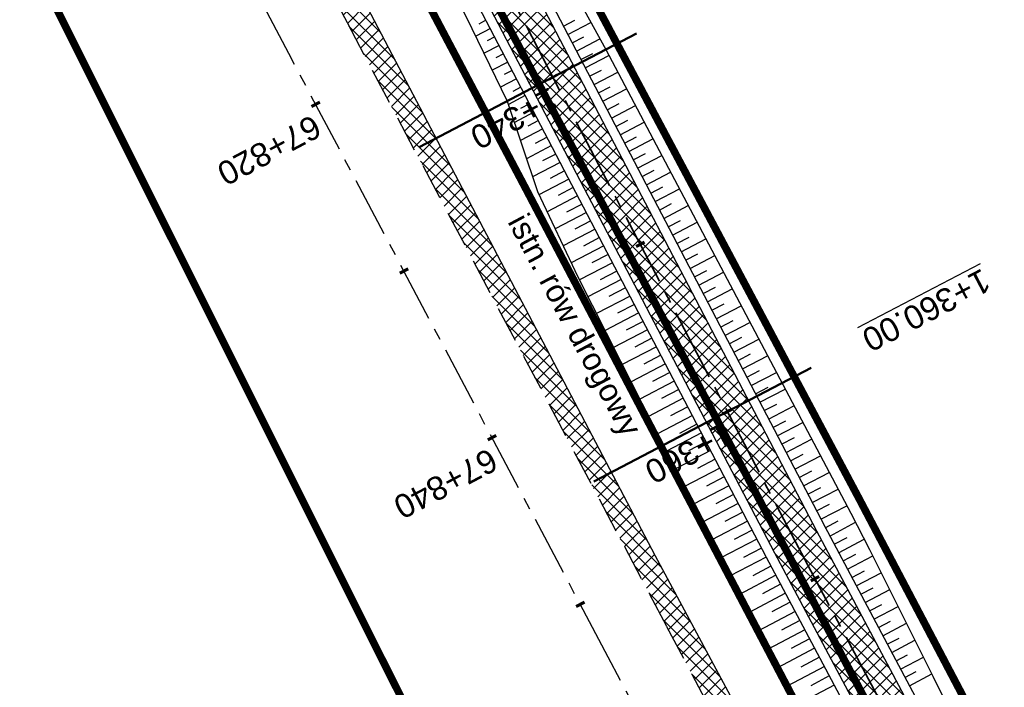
# Model space of a CAD drawing. Header units: metres. Extents: x 7529682 to 7533711, y 5721195 to 5727842.
# Tile 159 of 232: x 7530316 to 7530368, y 5726582 to 5726617. Entities that reach past the tile are written whole.
import ezdxf

# ---------------------------------------------------------------- set-up
doc = ezdxf.new("R2010")
doc.units = ezdxf.units.M
for name, pattern in [('817-dzialki-09-05-04$0$HIDDEN', [0.375, 0.25, -0.125]), ('ACAD_ISO05W100', [33, 24, -3, 0, -3, 0, -3]), ('CENTER', [50.8, 31.75, -6.35, 6.35, -6.35]), ('CENTER2', [28.575, 19.05, -3.175, 3.175, -3.175]), ('HIDDEN', [9.525, 6.35, -3.175])]:
    doc.linetypes.add(name, pattern=pattern)
for name, color, linetype in [('C-DROGI-SYTUACJA', 7, 'Continuous'), ('C-DROGI-SYTUACJA-ETYKIETY', 7, 'Continuous'), ('D-hatch-pobocza', 131, 'Continuous'), ('D-pobocza', 60, 'Continuous'), ('D-rowy', 160, 'Continuous'), ('D-skarpa', 2, 'Continuous'), ('D-skarpa-kreskowanie', 2, 'Continuous')]:
    doc.layers.add(name, color=color, linetype=linetype)
for name, color, linetype, lineweight, true_color in [('D-hatch-ciag-pieszo-rowerowy', 7, 'Continuous', 13, 0xff9f80), ('D-LR-etap-III', 7, '817-dzialki-09-05-04$0$HIDDEN', 50, 0x00008f), ('D-przekroje-pop', 7, 'Continuous', 50, 0x000099)]:
    doc.layers.add(name, color=color, linetype=linetype, lineweight=lineweight, true_color=true_color)
for name, color, linetype, lineweight in [('D-krawędzie', 3, 'Continuous', 30), ('D-obrzeża', 2, 'Continuous', 30), ('D-opisy', 2, 'Continuous', 30), ('D-oś', 10, 'CENTER', 30), ('D-pas-drogowy', 7, 'ACAD_ISO05W100', 50)]:
    doc.layers.add(name, color=color, linetype=linetype, lineweight=lineweight)
doc.layers.add('poprzeczki', color=7, linetype='Continuous', true_color=0x0000c7)
doc.styles.get("Standard").update_dxf_attribs({"font": 'arial.ttf'})
pattern_1 = [(45, (0, 0), (-0.33675960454, 0.33675960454), []), (135, (0, 0), (-0.33675960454, -0.33675960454), [])]

# ---------------------------------------------------------------- blocks, each defined once
blk = doc.blocks.new('AeccTickLine')
at = {"color": 0, "linetype": 'ByBlock', "lineweight": -2}
blk.add_line((0, 1), (0, -1), dxfattribs=at)

msp = doc.modelspace()

# ---------------------------------------------------------------- hatches: boundary and pattern name
at = {"layer": 'D-hatch-ciag-pieszo-rowerowy'}
h = msp.add_hatch(dxfattribs=at)
h.set_pattern_fill('ANSI37', color=256, scale=0.15, style=0)
h.set_pattern_definition(pattern_1)
h.paths.add_polyline_path([(7530324.387, 5726654.066), (7530322.193, 5726652.869), (7530338.815, 5726621.306), (7530355.736, 5726588.901), (7530368.841, 5726564.244), (7530371.746, 5726564.106), (7530357.948, 5726590.066), (7530341.029, 5726622.467)])
at = {"layer": 'D-hatch-pobocza'}
h = msp.add_hatch(dxfattribs=at)
h.set_pattern_fill('ANSI37', color=256, scale=0.15, style=0)
h.set_pattern_definition(pattern_1)
h.paths.add_polyline_path([(7530484.05, 5726334.34), (7530471.92, 5726357.11), (7530458.95, 5726381.07), (7530447.57, 5726403.23), (7530435.55, 5726425.46), (7530424.34, 5726446.96), (7530408.22, 5726477.68), (7530396.72, 5726499.26), (7530381.74, 5726527.87), (7530371.44, 5726547.5), (7530359.58, 5726569.81), (7530349.42, 5726588.72), (7530332.29, 5726621.37), (7530323.72, 5726638.05), (7530306.54, 5726670.82), (7530298.56, 5726686.33), (7530287.26, 5726707.54), (7530284.291, 5726713.261), (7530282.67, 5726712.404), (7530284.501, 5726708.94), (7530291.376, 5726695.94), (7530296.046, 5726687.107), (7530304.464, 5726671.187), (7530316.604, 5726648.181), (7530333.058, 5726617.014), (7530350.004, 5726585.006), (7530367.258, 5726552.316), (7530385.763, 5726517.235), (7530404.054, 5726482.546), (7530421.087, 5726450.182), (7530442.442, 5726409.661), (7530463.421, 5726369.85), (7530489.269, 5726320.828), (7530506.412, 5726288.291), (7530524.315, 5726254.784), (7530540.549, 5726224.891), (7530548.273, 5726210.669), (7530551.697, 5726207.035), (7530543.21, 5726222.9), (7530538.34, 5726232.11), (7530533.7, 5726240.35), (7530511.95, 5726280.97), (7530499.24, 5726305.31)])

# ---------------------------------------------------------------- linework, layer by layer
at = {"layer": 'C-DROGI-SYTUACJA', "color": 10, "linetype": 'CENTER2', "lineweight": 35, "ltscale": 0.2}
msp.add_lwpolyline([(7530322.484, 5726654.998), (7530339.922, 5726621.886), (7530356.842, 5726589.483), (7530379.806, 5726546.279), (7530402.949, 5726502.005), (7530424.44, 5726461.025), (7530444.82, 5726422.144), (7530467.787, 5726378.156)], dxfattribs=at)
at = {"layer": 'D-krawędzie', "linetype": 'HIDDEN', "ltscale": 0.3}
msp.add_lwpolyline([(7530304.464, 5726671.187), (7530316.604, 5726648.181), (7530333.058, 5726617.014), (7530350.004, 5726585.006), (7530367.258, 5726552.316), (7530385.763, 5726517.235), (7530404.054, 5726482.546), (7530421.087, 5726450.182), (7530442.442, 5726409.661), (7530463.421, 5726369.85), (7530489.269, 5726320.828), (7530506.412, 5726288.291), (7530524.315, 5726254.784), (7530540.549, 5726224.891), (7530548.24, 5726210.73)], dxfattribs=at)
at = {"layer": 'D-LR-etap-III', "ltscale": 10, "flags": 128}
msp.add_lwpolyline([(7531750.474, 5723895.103, 0.4, 0.4, 0), (7531750.505, 5723895.13, 0.4, 0.4, 0), (7531682.71, 5724022.92, 0.4, 0.4, 0), (7531619.177, 5724147.204, 0.4, 0.4, 0), (7531592.309, 5724198.489, 0.4, 0.4, 0), (7531553.264, 5724272.919, 0.4, 0.4, 0), (7531504.02, 5724366.79, 0.4, 0.4, 0), (7531482.09, 5724407.62, 0.4, 0.4, 0), (7531412.35, 5724541.183, 0.4, 0.4, 0), (7531388.464, 5724586.93, 0.4, 0.4, 0), (7531345.12, 5724669.94, 0.4, 0.4, 0), (7531127.66, 5725081.67, 0.4, 0.4, 0), (7531059.253, 5725211.041, 0.4, 0.4, 0), (7531008.007, 5725307.954, 0.4, 0.4, 0), (7530964.182, 5725390.836, 0.4, 0.4, 0), (7530914.557, 5725484.684, 0.4, 0.4, 0), (7530865.243, 5725577.494, 0.4, 0.4, 0), (7530840.085, 5725624.059, 0.4, 0.4, 0), (7530802.56, 5725694.925, 0.4, 0.4, 0), (7530755.54, 5725787.51, 0.4, 0.4, 0), (7530708.718, 5725876.303, 0.4, 0.4, 0), (7530695.12, 5725902.09, 0.4, 0.4, 0), (7530642.914, 5726001.078, 0.4, 0.4, 0), (7530634.935, 5726016.147, 0.4, 0.4, 0), (7530610.82, 5726061.93, 0.4, 0.4, 0), (7530610.82, 5726061.93, 0.4, 0.4, 0), (7530607.21, 5726063.51, 0.4, 0.4, 0), (7530597.42, 5726080.68, 0.4, 0.4, 0), (7530591.16, 5726088.44, 0.4, 0.4, 0), (7530581.28, 5726107.21, 0.4, 0.4, 0), (7530571.29, 5726130.56, 0.4, 0.4, 0), (7530549.555, 5726171.527, 0.4, 0.4, 0), (7530531.014, 5726206.474, 0.4, 0.4, 0), (7530516.461, 5726236.017, 0.4, 0.4, 0), (7530500.799, 5726266.141, 0.4, 0.4, 0), (7530491.35, 5726283.94, 0.4, 0.4, 0), (7530482.4, 5726303.41, 0.4, 0.4, 0), (7530482.4, 5726303.41, 0.4, 0.4, 0), (7530450.41, 5726357.28, 0.4, 0.4, 0), (7530397.759, 5726458.5, 0.4, 0.4, 0), (7530334.708, 5726583.665, 0.4, 0.4, 0), (7530303.939, 5726645.168, 0.4, 0.4, 0), (7530300.51, 5726651.778, 0.4, 0.4, 0), (7530289.214, 5726671.967, 0.4, 0.4, 0), (7530281.54, 5726685.57, 0.4, 0.4, 0), (7530261.371, 5726724.163, 0.4, 0.4, 0), (7530254.03, 5726738.21, 0.4, 0.4, 0), (7530197.22, 5726845.06, 0.4, 0.4, 0), (7530194.71, 5726849.15, 0.4, 0.4, 0), (7530195.92, 5726850.75, 0.4, 0.4, 0), (7530170.547, 5726892.961, 0.4, 0.4, 0), (7530143.175, 5726945.066, 0.4, 0.4, 0), (7530105.06, 5727018.32, 0.4, 0.4, 0), (7530100.06, 5727027.16, 0.4, 0.4, 0), (7530062.319, 5727099.625, 0.4, 0.4, 0), (7530015.379, 5727189.42, 0.4, 0.4, 0), (7529983.208, 5727250.207, 0.4, 0.4, 0), (7529953.284, 5727306.747, 0.4, 0.4, 0), (7529900.671, 5727406.159, 0.4, 0.4, 0), (7529890.63, 5727425.131, 0.4, 0.4, 0), (7529875.155, 5727454.426, 0.4, 0.4, 0), (7529857.56, 5727487.787, 0.4, 0.4, 0), (7529835.194, 5727530.193, 0.4, 0.4, 0), (7529811.741, 5727574.662, 0.4, 0.4, 0), (7529792.102, 5727611.923, 0.4, 0.4, 0), (7529768.066, 5727657.47, 0.4, 0.4, 0), (7529755.211, 5727682.131, 0.4, 0.4, 0), (7529753.31, 5727681.13, 0.4, 0.4, 0), (7529739.21, 5727707.77, 0.4, 0.4, 0), (7529735.395, 5727711.252, 0.4, 0.4, 0), (7529725.42, 5727730.2, 0.4, 0.4, 0), (7529723.55, 5727729.88, 0.4, 0.4, 0), (7529695.567, 5727782.932, 0.4, 0.4, 0), (7529717.68, 5727794.024, 0.4, 0.4, 0), (7529736.275, 5727758.647, 0.4, 0.4, 0), (7529736.275, 5727758.647, 0.4, 0.4, 0), (7529744.511, 5727750.406, 0.4, 0.4, 0), (7529744.511, 5727750.406, 0.4, 0.4, 0), (7529750.283, 5727738.55, 0.4, 0.4, 0), (7529777.109, 5727687.569, 0.4, 0.4, 0), (7529796.515, 5727651.33, 0.4, 0.4, 0), (7529814.938, 5727616.793, 0.4, 0.4, 0), (7529839.007, 5727572.304, 0.4, 0.4, 0), (7529860.618, 5727532.509, 0.4, 0.4, 0), (7529882.349, 5727491.504, 0.4, 0.4, 0), (7529904.865, 5727449.096, 0.4, 0.4, 0), (7529920.747, 5727418.885, 0.4, 0.4, 0), (7529946.677, 5727368.547, 0.4, 0.4, 0), (7529972.025, 5727320.573, 0.4, 0.4, 0), (7529987.74, 5727290.153, 0.4, 0.4, 0), (7529996.497, 5727273.662, 0.4, 0.4, 0), (7530017.541, 5727234.203, 0.4, 0.4, 0), (7530033.054, 5727204.864, 0.4, 0.4, 0), (7530051.623, 5727170.223, 0.4, 0.4, 0), (7530069.277, 5727137.016, 0.4, 0.4, 0), (7530089.385, 5727097.534, 0.4, 0.4, 0), (7530109.713, 5727060.747, 0.4, 0.4, 0), (7530136.77, 5727011.64, 0.4, 0.4, 0), (7530162.447, 5726962.744, 0.4, 0.4, 0), (7530187.674, 5726916.992, 0.4, 0.4, 0), (7530207.821, 5726879.335, 0.4, 0.4, 0), (7530230.626, 5726834.519, 0.4, 0.4, 0), (7530262.288, 5726776.618, 0.4, 0.4, 0), (7530277.51, 5726760.213, 0.4, 0.4, 0), (7530286.037, 5726744.107, 0.4, 0.4, 0), (7530288.097, 5726735.884, 0.4, 0.4, 0), (7530290.394, 5726725.047, 0.4, 0.4, 0), (7530296.177, 5726713.583, 0.4, 0.4, 0), (7530302.726, 5726701.182, 0.4, 0.4, 0), (7530325.685, 5726657.466, 0.4, 0.4, 0), (7530343.244, 5726623.649, 0.4, 0.4, 0), (7530360.23, 5726591.747, 0.4, 0.4, 0), (7530383.209, 5726548.059, 0.4, 0.4, 0), (7530406.018, 5726503.606, 0.4, 0.4, 0), (7530427.465, 5726462.62, 0.4, 0.4, 0), (7530447.928, 5726424.388, 0.4, 0.4, 0), (7530471.127, 5726379.921, 0.4, 0.4, 0), (7530490.501, 5726343.033, 0.4, 0.4, 0), (7530509.499, 5726306.733, 0.4, 0.4, 0), (7530529.89, 5726267.244, 0.4, 0.4, 0), (7530543.852, 5726238.99, 0.4, 0.4, 0), (7530554.809, 5726218.944, 0.4, 0.4, 0), (7530559.027, 5726212.223, 0.4, 0.4, 0), (7530563.061, 5726206.41, 0.4, 0.4, 0), (7530566.934, 5726200.464, 0.4, 0.4, 0), (7530569.771, 5726194.902, 0.4, 0.4, 0), (7530571.473, 5726191.282, 0.4, 0.4, 0), (7530572.839, 5726188.025, 0.4, 0.4, 0), (7530575.295, 5726182.035, 0.4, 0.4, 0), (7530579.737, 5726173.306, 0.4, 0.4, 0), (7530583.3, 5726167.41, 0.4, 0.4, 0), (7530593.4, 5726163.33, 0.4, 0.4, 0), (7530598.618, 5726155.264, 0.4, 0.4, 0), (7530608.258, 5726140.497, 0.4, 0.4, 0), (7530603.27, 5726136.83, 0.4, 0.4, 0), (7530606.53, 5726131.84, 0.4, 0.4, 0), (7530604.239, 5726124.217, 0.4, 0.4, 0), (7530605.847, 5726121.63, 0.4, 0.4, 0), (7530608.972, 5726116.164, 0.4, 0.4, 0), (7530618.114, 5726097.791, 0.4, 0.4, 0), (7530651.213, 5726034.96, 0.4, 0.4, 0), (7530670.244, 5725998.611, 0.4, 0.4, 0), (7530698.075, 5725945.953, 0.4, 0.4, 0), (7530716.506, 5725911.305, 0.4, 0.4, 0), (7530735.223, 5725875.667, 0.4, 0.4, 0), (7530752.504, 5725842.155, 0.4, 0.4, 0), (7530778.311, 5725793.501, 0.4, 0.4, 0), (7530797.5, 5725756.382, 0.4, 0.4, 0), (7530812.519, 5725728.289, 0.4, 0.4, 0), (7530820.039, 5725713.16, 0.4, 0.4, 0), (7530822.422, 5725710.194, 0.4, 0.4, 0), (7530833.155, 5725688.801, 0.4, 0.4, 0), (7530849.629, 5725656.159, 0.4, 0.4, 0), (7530867.983, 5725621.964, 0.4, 0.4, 0), (7530872.63, 5725612.888, 0.4, 0.4, 0), (7530880.354, 5725597.595, 0.4, 0.4, 0), (7530883.839, 5725593.389, 0.4, 0.4, 0), (7530891.782, 5725587.763, 0.4, 0.4, 0), (7530895.039, 5725584.281, 0.4, 0.4, 0), (7530897.034, 5725580.941, 0.4, 0.4, 0), (7530900.952, 5725579.946, 0.4, 0.4, 0), (7530904.81, 5725571.977, 0.4, 0.4, 0), (7530903.682, 5725568.566, 0.4, 0.4, 0), (7530908.901, 5725558.845, 0.4, 0.4, 0), (7530910.252, 5725545.672, 0.4, 0.4, 0), (7530912.873, 5725538.646, 0.4, 0.4, 0), (7530945.278, 5725478.464, 0.4, 0.4, 0), (7530959.692, 5725450.246, 0.4, 0.4, 0), (7531002.827, 5725368.192, 0.4, 0.4, 0), (7531044.704, 5725290.314, 0.4, 0.4, 0), (7531064.099, 5725253.213, 0.4, 0.4, 0), (7531083.01, 5725216.678, 0.4, 0.4, 0), (7531113.013, 5725158.466, 0.4, 0.4, 0), (7531137.364, 5725113.071, 0.4, 0.4, 0), (7531150.831, 5725086.712, 0.4, 0.4, 0), (7531159.746, 5725076.641, 0.4, 0.4, 0), (7531166.31, 5725074.58, 0.4, 0.4, 0), (7531172.29, 5725062.58, 0.4, 0.4, 0), (7531170.59, 5725055.606, 0.4, 0.4, 0), (7531173.733, 5725044.081, 0.4, 0.4, 0), (7531215.342, 5724964.86, 0.4, 0.4, 0), (7531238.054, 5724921.685, 0.4, 0.4, 0), (7531262.39, 5724875.283, 0.4, 0.4, 0), (7531295.587, 5724811.266, 0.4, 0.4, 0), (7531348.488, 5724712.363, 0.4, 0.4, 0), (7531363.741, 5724682.684, 0.4, 0.4, 0), (7531366.987, 5724675.865, 0.4, 0.4, 0), (7531382.541, 5724646.111, 0.4, 0.4, 0), (7531401.299, 5724610.875, 0.4, 0.4, 0), (7531428.965, 5724558.862, 0.4, 0.4, 0), (7531449.111, 5724520.398, 0.4, 0.4, 0), (7531477.293, 5724465.831, 0.4, 0.4, 0), (7531500.996, 5724421.113, 0.4, 0.4, 0), (7531512.122, 5724400.549, 0.4, 0.4, 0), (7531513.782, 5724396.757, 0.4, 0.4, 0), (7531526.32, 5724379.39, 0.4, 0.4, 0), (7531566.784, 5724302.736, 0.4, 0.4, 0), (7531578.579, 5724282.775, 0.4, 0.4, 0), (7531584.233, 5724273.111, 0.4, 0.4, 0), (7531590.109, 5724263.508, 0.4, 0.4, 0), (7531593.028, 5724258.771, 0.4, 0.4, 0), (7531595.712, 5724254.227, 0.4, 0.4, 0), (7531601.66, 5724243.898, 0.4, 0.4, 0), (7531606.098, 5724235.986, 0.4, 0.4, 0), (7531609.382, 5724230.799, 0.4, 0.4, 0), (7531611.58, 5724227.671, 0.4, 0.4, 0), (7531612.708, 5724225.864, 0.4, 0.4, 0), (7531618.665, 5724214.481, 0.4, 0.4, 0), (7531619.886, 5724212.334, 0.4, 0.4, 0), (7531620.932, 5724210.787, 0.4, 0.4, 0), (7531623.519, 5724207.112, 0.4, 0.4, 0), (7531626.144, 5724203.613, 0.4, 0.4, 0), (7531632.023, 5724196.486, 0.4, 0.4, 0), (7531653.949, 5724152.618, 0.4, 0.4, 0), (7531656.751, 5724143.104, 0.4, 0.4, 0), (7531659.614, 5724133.255, 0.4, 0.4, 0), (7531661.627, 5724128.646, 0.4, 0.4, 0.010938), (7531674.315, 5724101.435, 0.4, 0.4, 0), (7531685.138, 5724081.408, 0.4, 0.4, 0), (7531692.16, 5724066.277, 0.4, 0.4, 0), (7531699.662, 5724051.388, 0.4, 0.4, 0), (7531704.481, 5724040.809, 0.4, 0.4, 0), (7531704.481, 5724040.809, 0.4, 0.4, 0), (7531704.401, 5724037.369, 0.4, 0.4, 0), (7531720.384, 5724003.441, 0.4, 0.4, 0), (7531728.799, 5723986.206, 0.4, 0.4, 0), (7531733.238, 5723977.193, 0.4, 0.4, 0), (7531736.75, 5723969.505, 0.4, 0.4, 0), (7531737.336, 5723968.519, 0.4, 0.4, 0), (7531738.285, 5723967.699, 0.4, 0.4, 0), (7531742.181, 5723962.346, 0.4, 0.4, 0), (7531744.286, 5723958.616, 0.4, 0.4, 0), (7531755.393, 5723944.193, 0.4, 0.4, 0), (7531758.69, 5723936.76, 0.4, 0.4, 0), (7531780.08, 5723929.25, 0.4, 0.4, 0), (7531792.612, 5723906.338, 0.4, 0.4, 0), (7531792.612, 5723906.338, 0.4, 0.4, 0), (7531756.962, 5723883.055, 0.4, 0.4, 0), (7531750.46, 5723895.13, 0.4, 0.4, 0), (7531750.46, 5723895.13, 0, 0, 0)], format="xyseb", dxfattribs=at)
at = {"layer": 'D-obrzeża'}
for points in [[(7530323.59, 5726655.581), (7530341.029, 5726622.467), (7530357.948, 5726590.066), (7530380.911, 5726546.861), (7530404.057, 5726502.584), (7530425.547, 5726461.605), (7530445.927, 5726422.724), (7530468.894, 5726378.737)], [(7530321.378, 5726654.416), (7530338.815, 5726621.306), (7530355.736, 5726588.901), (7530378.7, 5726545.696), (7530401.842, 5726501.425), (7530423.333, 5726460.444), (7530443.712, 5726421.565), (7530466.681, 5726377.574)]]:
    msp.add_lwpolyline(points, dxfattribs=at)
at = {"layer": 'D-oś', "ltscale": 0.1}
msp.add_lwpolyline([(7530594.845, 5726110.895), (7530540.21, 5726214.45), (7530503.32, 5726286.651), (7530486.173, 5726319.196), (7530460.325, 5726368.218), (7530439.346, 5726408.03), (7530417.989, 5726448.552), (7530400.958, 5726480.914), (7530382.667, 5726515.602), (7530364.162, 5726550.682), (7530346.91, 5726583.371), (7530329.964, 5726615.378), (7530313.508, 5726646.548), (7530301.37, 5726669.551)], dxfattribs=at)
at = {"layer": 'D-pas-drogowy', "ltscale": 0.2, "flags": 128}
msp.add_lwpolyline([(7531633.019, 5724182.834, 0.4, 0.4, 0), (7531617.559, 5724211.608, 0.4, 0.4, 0), (7531566.784, 5724302.736, 0.4, 0.4, 0), (7531538.419, 5724356.47, 0.4, 0.4, 0), (7531526.32, 5724379.39, 0.4, 0.4, 0), (7531516.102, 5724393.607, 0.4, 0.4, 0.001485), (7531513.78, 5724396.838, 0.4, 0.4, 0), (7531501.87, 5724413.41, 0.4, 0.4, 0), (7531474.926, 5724464.508, 0.4, 0.4, 0), (7531446.2, 5724518.992, 0.4, 0.4, 0), (7531424.962, 5724559.262, 0.4, 0.4, 0), (7531398.444, 5724609.566, 0.4, 0.4, 0), (7531379.647, 5724645.216, 0.4, 0.4, 0), (7531365.23, 5724672.56, 0.4, 0.4, 0), (7531341.306, 5724717.915, 0.4, 0.4, 0), (7531312.9, 5724771.789, 0.4, 0.4, 0), (7531292.591, 5724810.307, 0.4, 0.4, 0), (7531259.392, 5724873.271, 0.4, 0.4, 0), (7531233.74, 5724921.923, 0.4, 0.4, 0), (7531203.073, 5724980.092, 0.4, 0.4, 0), (7531173.471, 5725036.225, 0.4, 0.4, 0), (7531168.27, 5725046.09, 0.4, 0.4, 0), (7531172.29, 5725062.58, 0.4, 0.4, 0), (7531166.31, 5725074.58, 0.4, 0.4, 0), (7531150.32, 5725079.6, 0.4, 0.4, 0), (7531141.5, 5725096.43, 0.4, 0.4, 0), (7531109.312, 5725157.814, 0.4, 0.4, 0), (7531086.641, 5725201.048, 0.4, 0.4, 0), (7531059.198, 5725253.384, 0.4, 0.4, 0), (7531028.207, 5725312.489, 0.4, 0.4, 0), (7530999.105, 5725367.99, 0.4, 0.4, 0), (7530956.248, 5725449.725, 0.4, 0.4, 0), (7530924.398, 5725510.464, 0.4, 0.4, 0), (7530897.51, 5725561.74, 0.4, 0.4, 0), (7530894.46, 5725566.14, 0.4, 0.4, 0), (7530892.16, 5725570.49, 0.4, 0.4, 0), (7530869.363, 5725613.307, 0.4, 0.4, 0), (7530861.694, 5725627.705, 0.4, 0.4, 0), (7530852.74, 5725644.52, 0.4, 0.4, 0), (7530831.51, 5725684.2, 0.4, 0.4, 0), (7530811.13, 5725722.52, 0.4, 0.4, 0), (7530792.348, 5725757.941, 0.4, 0.4, 0), (7530768.03, 5725803.8, 0.4, 0.4, 0), (7530748.769, 5725840.179, 0.4, 0.4, 0), (7530727.7, 5725879.97, 0.4, 0.4, 0), (7530712.098, 5725909.545, 0.4, 0.4, 0), (7530693.644, 5725944.645, 0.4, 0.4, 0), (7530665.702, 5725997.539, 0.4, 0.4, 0), (7530641.76, 5726042.88, 0.4, 0.4, 0), (7530616.5, 5726091.48, 0.4, 0.4, 0), (7530604.628, 5726114.32, 0.4, 0.4, -0.007763), (7530602.5, 5726118.43, 0.4, 0.4, 0), (7530603.992, 5726123.395, 0.4, 0.4, 0), (7530606.53, 5726131.84, 0.4, 0.4, 0), (7530603.27, 5726136.83, 0.4, 0.4, 0), (7530593.776, 5726151.369, 0.4, 0.4, 0), (7530590.203, 5726156.84, 0.4, 0.4, 0), (7530583.3, 5726167.41, 0.4, 0.4, 0), (7530580.578, 5726170.428, 0.4, 0.4, 0), (7530575.85, 5726175.67, 0.4, 0.4, 0), (7530569.01, 5726186.66, 0.4, 0.4, 0), (7530562.555, 5726199.189, 0.4, 0.4, 0), (7530555.67, 5726211.39, 0.4, 0.4, 0), (7530548.29, 5726224.23, 0.4, 0.4, 0), (7530540.58, 5726237.71, 0.4, 0.4, 0), (7530532.68, 5726252.65, 0.4, 0.4, 0), (7530524.06, 5726269.35, 0.4, 0.4, 0), (7530502.82, 5726309.91, 0.4, 0.4, 0), (7530488.83, 5726336.63, 0.4, 0.4, 0), (7530466.03, 5726380.16, 0.4, 0.4, 0), (7530438.47, 5726432.77, 0.4, 0.4, 0), (7530424.53, 5726459.09, 0.4, 0.4, 0), (7530401.63, 5726502.97, 0.4, 0.4, 0), (7530383.38, 5726538.06, 0.4, 0.4, 0), (7530353.97, 5726593.52, 0.4, 0.4, 0), (7530338.47, 5726622.74, 0.4, 0.4, 0), (7530322.01, 5726653.88, 0.4, 0.4, 0), (7530297.54, 5726700.33, 0.4, 0.4, 0), (7530287.38, 5726719.6, 0.4, 0.4, 0), (7530285.95, 5726722.316, 0.4, 0.4, 0), (7530280.26, 5726733.12, 0.4, 0.4, 0), (7530266.73, 5726758.74, 0.4, 0.4, 0), (7530260.42, 5726770.47, 0.4, 0.4, 0), (7530253.25, 5726783.82, 0.4, 0.4, 0), (7530244.95, 5726799.33, 0.4, 0.4, 0), (7530239.39, 5726808.49, 0.4, 0.4, 0), (7530238.29, 5726807.9, 0.4, 0.4, 0), (7530218.11, 5726850.67, 0.4, 0.4, 0), (7530175.907, 5726928.168, 0.4, 0.4, 0), (7530096.68, 5727076.15, 0.4, 0.4, 0), (7530094.68, 5727079.89, 0.4, 0.4, 0), (7530064.597, 5727135.523, 0.4, 0.4, 0), (7530046.731, 5727168.892, 0.4, 0.4, 0), (7530025.803, 5727208.461, 0.4, 0.4, 0), (7530012.847, 5727232.979, 0.4, 0.4, 0), (7529994.15, 5727268.45, 0.4, 0.4, 0), (7529981.671, 5727291.93, 0.4, 0.4, 0), (7529949.89, 5727351.73, 0.4, 0.4, 0), (7529924.75, 5727399.03, 0.4, 0.4, 0), (7529915.516, 5727417.1, 0.4, 0.4, 0), (7529885.83, 5727475.19, 0.4, 0.4, 0), (7529862.56, 5727519.97, 0.4, 0.4, 0), (7529852.985, 5727538.191, 0.4, 0.4, 0), (7529836.513, 5727569.511, 0.4, 0.4, 0), (7529815.369, 5727609.141, 0.4, 0.4, 0), (7529792.795, 5727651.247, 0.4, 0.4, 0), (7529774.199, 5727685.858, 0.4, 0.4, 0), (7529746.966, 5727736.059, 0.4, 0.4, 0), (7529733.92, 5727757.62, 0.4, 0.4, 0), (7529708.607, 5727806.389, 0.4, 0.4, 0), (7529688.492, 5727796.345, 0.4, 0.4, 0), (7529723.55, 5727729.88, 0.4, 0.4, 0), (7529725.42, 5727730.2, 0.4, 0.4, 0), (7529735.38, 5727711.28, 0.4, 0.4, 0), (7529739.21, 5727707.77, 0.4, 0.4, 0), (7529753.31, 5727681.13, 0.4, 0.4, 0), (7529755.178, 5727682.114, 0.4, 0.4, 0), (7529792.102, 5727611.923, 0.4, 0.4, 0), (7529811.741, 5727574.662, 0.4, 0.4, 0), (7529835.194, 5727530.193, 0.4, 0.4, 0), (7529857.56, 5727487.787, 0.4, 0.4, 0), (7529875.155, 5727454.426, 0.4, 0.4, 0), (7529890.63, 5727425.131, 0.4, 0.4, 0), (7529900.671, 5727406.159, 0.4, 0.4, 0), (7529953.284, 5727306.747, 0.4, 0.4, 0), (7529983.208, 5727250.207, 0.4, 0.4, 0), (7530015.379, 5727189.42, 0.4, 0.4, 0), (7530062.319, 5727099.625, 0.4, 0.4, 0), (7530100.06, 5727027.16, 0.4, 0.4, 0), (7530105.06, 5727018.32, 0.4, 0.4, 0), (7530143.175, 5726945.066, 0.4, 0.4, 0), (7530170.547, 5726892.961, 0.4, 0.4, 0), (7530195.92, 5726850.75, 0.4, 0.4, 0), (7530194.71, 5726849.15, 0.4, 0.4, 0), (7530197.22, 5726845.06, 0.4, 0.4, 0), (7530254.03, 5726738.21, 0.4, 0.4, 0), (7530261.371, 5726724.163, 0.4, 0.4, 0), (7530281.54, 5726685.57, 0.4, 0.4, 0), (7530289.214, 5726671.967, 0.4, 0.4, 0), (7530300.51, 5726651.778, 0.4, 0.4, 0), (7530303.939, 5726645.168, 0.4, 0.4, 0), (7530334.708, 5726583.665, 0.4, 0.4, 0), (7530397.759, 5726458.5, 0.4, 0.4, 0), (7530450.41, 5726357.28, 0.4, 0.4, 0), (7530482.4, 5726303.41, 0.4, 0.4, 0), (7530483.688, 5726301.003, 0.4, 0.4, 0), (7530491.35, 5726283.94, 0.4, 0.4, 0), (7530512.67, 5726243.78, 0.4, 0.4, 0), (7530529.43, 5726209.46, 0.4, 0.4, 0), (7530571.29, 5726130.56, 0.4, 0.4, 0), (7530581.28, 5726107.21, 0.4, 0.4, 0), (7530591.16, 5726088.44, 0.4, 0.4, 0), (7530597.42, 5726080.68, 0.4, 0.4, 0), (7530607.21, 5726063.51, 0.4, 0.4, 0), (7530610.82, 5726061.93, 0.4, 0.4, 0), (7530634.935, 5726016.147, 0.4, 0.4, 0), (7530642.914, 5726001.078, 0.4, 0.4, 0), (7530695.12, 5725902.09, 0.4, 0.4, 0), (7530708.718, 5725876.303, 0.4, 0.4, 0), (7530755.54, 5725787.51, 0.4, 0.4, 0), (7530802.56, 5725694.925, 0.4, 0.4, 0), (7530840.085, 5725624.059, 0.4, 0.4, 0), (7530865.243, 5725577.494, 0.4, 0.4, 0), (7530914.557, 5725484.684, 0.4, 0.4, 0), (7530964.182, 5725390.836, 0.4, 0.4, 0), (7531008.007, 5725307.954, 0.4, 0.4, 0), (7531059.253, 5725211.041, 0.4, 0.4, 0), (7531127.66, 5725081.67, 0.4, 0.4, 0), (7531345.12, 5724669.94, 0.4, 0.4, 0), (7531388.464, 5724586.93, 0.4, 0.4, 0), (7531412.35, 5724541.183, 0.4, 0.4, 0), (7531482.09, 5724407.62, 0.4, 0.4, 0), (7531504.02, 5724366.79, 0.4, 0.4, 0), (7531519.374, 5724337.52, 0.4, 0.4, 0), (7531563.749, 5724252.932, 0.4, 0.4, 0), (7531602.175, 5724179.681, 0.4, 0.4, 0), (7531619.177, 5724147.204, 0.4, 0.4, 0), (7531625.038, 5724135.635, 0.4, 0.4, 0), (7531656.796, 5724073.316, 0.4, 0.4, 0), (7531675.12, 5724037.36, 0.4, 0.4, 0), (7531682.71, 5724022.92, 0.4, 0.4, 0), (7531705.565, 5723979.811, 0.4, 0.4, 0), (7531736.606, 5723921.262, 0.4, 0.4, 0), (7531750.46, 5723895.13, 0.4, 0.4, 0), (7531740.77, 5723886.56, 0.4, 0.4, 0), (7531732.86, 5723885, 0.4, 0.4, 0), (7531722.18, 5723887.77, 0.4, 0.4, 0), (7531729.87, 5723862.17, 0.4, 0.4, 0), (7531742.92, 5723861.93, 0.4, 0.4, 0), (7531763.71, 5723859.52, 0.4, 0.4, 0), (7531768.42, 5723854.12, 0.4, 0.4, 0), (7531787.42, 5723817.97, 0.4, 0.4, 0), (7531795.57, 5723809.82, 0.4, 0.4, 0), (7531816.347, 5723819.85, 0.4, 0.4, 0), (7531816.347, 5723819.85, 0.4, 0.4, 0), (7531805.06, 5723843.23, 0.4, 0.4, 0), (7531803.61, 5723886.23, 0.4, 0.4, 0), (7531803.61, 5723886.23, 0.4, 0.4, 0), (7531780.08, 5723929.25, 0.4, 0.4, 0), (7531758.69, 5723936.76, 0.4, 0.4, 0), (7531749.359, 5723946.412, 0.4, 0.4, 0), (7531742.71, 5723953.29, 0.4, 0.4, 0), (7531735.177, 5723967.878, 0.4, 0.4, 0), (7531722.37, 5723992.68, 0.4, 0.4, 0), (7531705.042, 5724030.886, 0.4, 0.4, 0), (7531699.47, 5724043.17, 0.4, 0.4, 0), (7531692.69, 5724058.11, 0.4, 0.4, 0), (7531679.672, 5724084.017, 0.4, 0.4, 0), (7531674.55, 5724094.21, 0.4, 0.4, 0), (7531666.633, 5724114.003, 0.4, 0.4, 0), (7531649, 5724153.82, 0.4, 0.4, 0), (7531641.49, 5724149.34, 0.4, 0.4, 0), (7531626.04, 5724179.34, 0.4, 0.4, 0), (7531633.03, 5724182.84, 0, 0, 0)], format="xyseb", dxfattribs=at)
at = {"layer": 'D-pobocza'}
msp.add_lwpolyline([(7530548.273, 5726210.669), (7530551.697, 5726207.035), (7530543.21, 5726222.9), (7530538.34, 5726232.11), (7530533.7, 5726240.35), (7530511.95, 5726280.97), (7530499.24, 5726305.31), (7530484.05, 5726334.34), (7530471.92, 5726357.11), (7530458.95, 5726381.07), (7530447.57, 5726403.23), (7530435.55, 5726425.46), (7530424.34, 5726446.96), (7530408.22, 5726477.68), (7530396.72, 5726499.26), (7530381.74, 5726527.87), (7530371.44, 5726547.5), (7530359.58, 5726569.81), (7530349.42, 5726588.72), (7530332.29, 5726621.37), (7530323.72, 5726638.05), (7530306.54, 5726670.82)], dxfattribs=at)
for points in [[(7530324.032, 5726655.814), (7530341.472, 5726622.699), (7530358.39, 5726590.299), (7530381.354, 5726547.095), (7530404.5, 5726502.816), (7530425.99, 5726461.837), (7530446.37, 5726422.955), (7530469.336, 5726378.97), (7530488.808, 5726342.142), (7530507.967, 5726305.936), (7530528.543, 5726266.549), (7530543.47, 5726237.456), (7530554.277, 5726217.509, 0.020438), (7530555.929, 5726214.736), (7530563.577, 5726203.019, -0.024166), (7530565.554, 5726199.643), (7530568.768, 5726193.493, -0.021495), (7530570.611, 5726189.564), (7530573.478, 5726182.701, 0.022535), (7530575.38, 5726178.667), (7530582.909, 5726164.407)], [(7530320.936, 5726654.183), (7530338.372, 5726621.074), (7530355.294, 5726588.668), (7530378.258, 5726545.463), (7530401.399, 5726501.193), (7530422.89, 5726460.212), (7530443.269, 5726421.333), (7530466.238, 5726377.342), (7530485.714, 5726340.506), (7530504.869, 5726304.308), (7530525.434, 5726264.939), (7530540.374, 5726235.824), (7530551.248, 5726215.751, 0.020438), (7530552.942, 5726212.908), (7530560.579, 5726201.207, -0.024166), (7530562.508, 5726197.914), (7530565.617, 5726191.967, -0.021495), (7530567.423, 5726188.116), (7530570.292, 5726181.248, 0.022535), (7530572.232, 5726177.133), (7530572.779, 5726176.098)]]:
    msp.add_lwpolyline(points, format="xyb", dxfattribs=at)
at = {"layer": 'D-przekroje-pop'}
for points in [[(7530348.408, 5726616.438), (7530343.975, 5726614.124), (7530336.884, 5726610.421)], [(7530357.665, 5726598.71), (7530353.233, 5726596.395), (7530346.141, 5726592.693)]]:
    msp.add_lwpolyline(points, dxfattribs=at)
at = {"layer": 'D-rowy', "linetype": 'HIDDEN', "ltscale": 0.1, "const_width": 0.4, "flags": 128}
msp.add_lwpolyline([(7530551.499, 5726212.267), (7530543.597, 5726226.236), (7530531.122, 5726249.92), (7530513.079, 5726284.072), (7530493.258, 5726321.227), (7530474.307, 5726357.907), (7530450.222, 5726402.72), (7530429.968, 5726441.454), (7530407.859, 5726483.738), (7530388.275, 5726520.931), (7530367.428, 5726560.809), (7530342.591, 5726608.109), (7530323.482, 5726644.276), (7530301.727, 5726686.325), (7530278.863, 5726729.805), (7530276.238, 5726736.773), (7530276.238, 5726736.773)], dxfattribs=at)
at = {"layer": 'D-skarpa', "linetype": 'Continuous'}
msp.add_lwpolyline([(7530325.873, 5726655.45), (7530333.053, 5726641.4), (7530334.654, 5726638.299), (7530339.62, 5726628.783), (7530341.988, 5726624.379), (7530342.586, 5726623.289), (7530344.386, 5726619.979), (7530346.775, 5726615.586), (7530349.115, 5726611.167), (7530359.77, 5726591.012), (7530360.774, 5726589.079), (7530364.13, 5726582.372), (7530365.24, 5726580.128), (7530365.704, 5726579.283), (7530366.439, 5726577.932), (7530370.008, 5726571.338), (7530372.387, 5726566.94), (7530374.785, 5726562.552), (7530377.157, 5726558.15), (7530379.512, 5726553.739), (7530381.741, 5726549.262, -0.003569), (7530386.297, 5726540.336), (7530388.57, 5726535.882), (7530390.877, 5726531.446)], format="xyb", dxfattribs=at)
msp.add_lwpolyline([(7530320.704, 5726652.727), (7530325.346, 5726643.87), (7530327.636, 5726639.425), (7530328.012, 5726638.746), (7530329.687, 5726635.683), (7530334.775, 5726626.232), (7530337.112, 5726621.812), (7530337.677, 5726620.704), (7530339.364, 5726617.357), (7530341.554, 5726612.86), (7530343.153, 5726608.054), (7530345.302, 5726603.535), (7530347.557, 5726599.072), (7530349.83, 5726594.619), (7530352.104, 5726590.166), (7530353.374, 5726587.672), (7530354.401, 5726585.692), (7530357.85, 5726579.034)], dxfattribs=at)
at = {"layer": 'D-skarpa-kreskowanie', "linetype": 'Continuous'}
for p, q in [((7530340.426, 5726617.14, 107.6), (7530340.045, 5726616.941, 107.314)), ((7530344.536, 5726616.832, 107.746), (7530345.144, 5726617.149, 107.288)), ((7530344.767, 5726616.388, 107.749), (7530345.991, 5726617.027, 106.829)), ((7530340.658, 5726616.697, 107.604), (7530339.883, 5726616.292, 107.021)), ((7530340.889, 5726616.254, 107.607), (7530340.495, 5726616.048, 107.311)), ((7530344.999, 5726615.945, 107.752), (7530345.614, 5726616.267, 107.29)), ((7530341.121, 5726615.81, 107.611), (7530340.321, 5726615.393, 107.009)), ((7530345.23, 5726615.502, 107.756), (7530346.468, 5726616.149, 106.825)), ((7530341.352, 5726615.367, 107.614), (7530340.946, 5726615.155, 107.309)), ((7530345.462, 5726615.059, 107.759), (7530346.084, 5726615.384, 107.291)), ((7530345.693, 5726614.615, 107.763), (7530346.943, 5726615.268, 106.823)), ((7530341.583, 5726614.924, 107.618), (7530340.758, 5726614.493, 106.997)), ((7530341.815, 5726614.481, 107.621), (7530341.396, 5726614.262, 107.306)), ((7530345.924, 5726614.172, 107.766), (7530346.551, 5726614.499, 107.295)), ((7530346.156, 5726613.729, 107.77), (7530347.411, 5726614.384, 106.826)), ((7530342.046, 5726614.038, 107.625), (7530341.196, 5726613.594, 106.985)), ((7530342.509, 5726613.151, 107.632), (7530341.613, 5726612.683, 106.957)), ((7530342.278, 5726613.594, 107.628), (7530341.847, 5726613.369, 107.304)), ((7530346.387, 5726613.286, 107.773), (7530347.016, 5726613.614, 107.3)), ((7530346.619, 5726612.843, 107.777), (7530347.879, 5726613.501, 106.829)), ((7530342.741, 5726612.708, 107.635), (7530342.257, 5726612.455, 107.271)), ((7530346.85, 5726612.399, 107.78), (7530347.482, 5726612.729, 107.305)), ((7530347.082, 5726611.956, 107.784), (7530348.347, 5726612.617, 106.832)), ((7530342.972, 5726612.265, 107.639), (7530341.933, 5726611.722, 106.857)), ((7530343.203, 5726611.822, 107.642), (7530342.648, 5726611.531, 107.224)), ((7530347.313, 5726611.513, 107.787), (7530347.947, 5726611.844, 107.31)), ((7530347.544, 5726611.07, 107.791), (7530348.815, 5726611.733, 106.835)), ((7530343.435, 5726611.378, 107.646), (7530342.252, 5726610.761, 106.756)), ((7530343.898, 5726610.492, 107.652), (7530342.572, 5726609.8, 106.656)), ((7530343.666, 5726610.935, 107.649), (7530343.039, 5726610.608, 107.177)), ((7530347.776, 5726610.627, 107.794), (7530348.413, 5726610.959, 107.315)), ((7530348.007, 5726610.183, 107.798), (7530349.283, 5726610.85, 106.838)), ((7530344.129, 5726610.049, 107.656), (7530343.431, 5726609.684, 107.131)), ((7530348.239, 5726609.74, 107.801), (7530348.878, 5726610.074, 107.32)), ((7530344.361, 5726609.605, 107.659), (7530342.892, 5726608.839, 106.555)), ((7530348.47, 5726609.297, 107.804), (7530349.751, 5726609.966, 106.841)), ((7530344.592, 5726609.162, 107.663), (7530343.822, 5726608.76, 107.084)), ((7530348.702, 5726608.854, 107.808), (7530349.343, 5726609.189, 107.326)), ((7530348.933, 5726608.41, 107.811), (7530350.218, 5726609.081, 106.845)), ((7530344.823, 5726608.719, 107.666), (7530343.232, 5726607.888, 106.47)), ((7530345.055, 5726608.276, 107.67), (7530344.251, 5726607.856, 107.065)), ((7530349.164, 5726607.967, 107.815), (7530349.808, 5726608.303, 107.331)), ((7530349.396, 5726607.524, 107.818), (7530350.685, 5726608.197, 106.849)), ((7530345.286, 5726607.833, 107.673), (7530343.662, 5726606.984, 106.452)), ((7530345.518, 5726607.389, 107.677), (7530344.697, 5726606.961, 107.06)), ((7530349.627, 5726607.081, 107.822), (7530350.273, 5726607.418, 107.336)), ((7530345.749, 5726606.946, 107.68), (7530344.092, 5726606.081, 106.434)), ((7530349.859, 5726606.638, 107.825), (7530351.153, 5726607.313, 106.852)), ((7530345.981, 5726606.503, 107.684), (7530345.144, 5726606.066, 107.054)), ((7530350.09, 5726606.194, 107.829), (7530350.738, 5726606.533, 107.341)), ((7530350.322, 5726605.751, 107.832), (7530351.62, 5726606.429, 106.856)), ((7530346.212, 5726606.06, 107.687), (7530344.521, 5726605.177, 106.416)), ((7530346.444, 5726605.617, 107.691), (7530345.59, 5726605.171, 107.049)), ((7530350.553, 5726605.308, 107.836), (7530351.203, 5726605.648, 107.347)), ((7530350.784, 5726604.865, 107.839), (7530352.087, 5726605.545, 106.859)), ((7530346.675, 5726605.173, 107.694), (7530344.951, 5726604.273, 106.397)), ((7530351.016, 5726604.422, 107.843), (7530351.668, 5726604.762, 107.352)), ((7530347.138, 5726604.287, 107.701), (7530345.385, 5726603.371, 106.382)), ((7530346.906, 5726604.73, 107.698), (7530346.036, 5726604.276, 107.043)), ((7530351.247, 5726603.978, 107.846), (7530352.555, 5726604.661, 106.863)), ((7530347.369, 5726603.844, 107.704), (7530346.49, 5726603.384, 107.043)), ((7530351.479, 5726603.535, 107.85), (7530352.134, 5726603.877, 107.357)), ((7530351.71, 5726603.092, 107.853), (7530353.022, 5726603.777, 106.866)), ((7530347.601, 5726603.4, 107.708), (7530345.836, 5726602.479, 106.38)), ((7530347.832, 5726602.957, 107.711), (7530346.947, 5726602.495, 107.045)), ((7530351.942, 5726602.649, 107.856), (7530352.599, 5726602.992, 107.362)), ((7530352.173, 5726602.205, 107.86), (7530353.489, 5726602.893, 106.87)), ((7530348.064, 5726602.514, 107.715), (7530346.287, 5726601.586, 106.378)), ((7530348.527, 5726601.626, 107.722), (7530346.739, 5726600.692, 106.377)), ((7530348.295, 5726602.07, 107.718), (7530347.404, 5726601.604, 107.048)), ((7530352.405, 5726601.762, 107.863), (7530353.064, 5726602.107, 107.368)), ((7530352.636, 5726601.319, 107.867), (7530353.957, 5726602.009, 106.873)), ((7530348.761, 5726601.178, 107.725), (7530347.864, 5726600.71, 107.05)), ((7530352.867, 5726600.876, 107.87), (7530353.529, 5726601.221, 107.373)), ((7530353.099, 5726600.433, 107.874), (7530354.424, 5726601.125, 106.877)), ((7530348.994, 5726600.731, 107.729), (7530347.194, 5726599.791, 106.375)), ((7530349.229, 5726600.281, 107.732), (7530348.326, 5726599.809, 107.053)), ((7530353.33, 5726599.989, 107.877), (7530353.994, 5726600.336, 107.378)), ((7530353.562, 5726599.546, 107.881), (7530354.891, 5726600.241, 106.881)), ((7530349.465, 5726599.831, 107.736), (7530347.653, 5726598.885, 106.373)), ((7530349.701, 5726599.378, 107.739), (7530348.793, 5726598.904, 107.056)), ((7530353.793, 5726599.103, 107.884), (7530354.459, 5726599.451, 107.383)), ((7530354.025, 5726598.66, 107.888), (7530355.359, 5726599.357, 106.884)), ((7530349.938, 5726598.925, 107.743), (7530348.117, 5726597.975, 106.374)), ((7530354.256, 5726598.217, 107.891), (7530354.924, 5726598.566, 107.389)), ((7530350.413, 5726598.015, 107.75), (7530348.584, 5726597.06, 106.375)), ((7530350.175, 5726598.47, 107.746), (7530349.263, 5726597.994, 107.06)), ((7530354.487, 5726597.773, 107.895), (7530355.826, 5726598.472, 106.888)), ((7530350.651, 5726597.558, 107.754), (7530349.735, 5726597.079, 107.064)), ((7530354.719, 5726597.33, 107.898), (7530355.389, 5726597.68, 107.394)), ((7530354.95, 5726596.887, 107.902), (7530356.294, 5726597.588, 106.891)), ((7530350.89, 5726597.101, 107.757), (7530349.053, 5726596.141, 106.376)), ((7530351.13, 5726596.641, 107.761), (7530350.209, 5726596.161, 107.068)), ((7530355.182, 5726596.444, 107.905), (7530355.854, 5726596.795, 107.399)), ((7530355.413, 5726596, 107.908), (7530356.761, 5726596.704, 106.895)), ((7530351.37, 5726596.182, 107.764), (7530349.524, 5726595.219, 106.376)), ((7530355.645, 5726595.557, 107.912), (7530356.32, 5726595.91, 107.404)), ((7530351.611, 5726595.721, 107.768), (7530350.686, 5726595.238, 107.072)), ((7530355.876, 5726595.114, 107.915), (7530357.228, 5726595.82, 106.898)), ((7530351.852, 5726595.259, 107.772), (7530349.998, 5726594.291, 106.377)), ((7530356.107, 5726594.671, 107.919), (7530356.785, 5726595.024, 107.41)), ((7530356.339, 5726594.228, 107.922), (7530357.696, 5726594.936, 106.902)), ((7530352.336, 5726594.332, 107.779), (7530350.473, 5726593.36, 106.378)), ((7530352.094, 5726594.796, 107.775), (7530351.165, 5726594.311, 107.076)), ((7530352.579, 5726593.867, 107.782), (7530351.645, 5726593.379, 107.08)), ((7530356.57, 5726593.784, 107.926), (7530357.25, 5726594.139, 107.415)), ((7530356.802, 5726593.341, 107.929), (7530358.163, 5726594.052, 106.905)), ((7530352.822, 5726593.401, 107.786), (7530350.951, 5726592.424, 106.379)), ((7530353.066, 5726592.933, 107.79), (7530352.129, 5726592.444, 107.085)), ((7530357.033, 5726592.898, 107.933), (7530357.715, 5726593.254, 107.42)), ((7530357.265, 5726592.455, 107.936), (7530358.63, 5726593.168, 106.909)), ((7530353.31, 5726592.466, 107.793), (7530351.431, 5726591.484, 106.38)), ((7530357.496, 5726592.012, 107.94), (7530358.18, 5726592.369, 107.425)), ((7530357.727, 5726591.568, 107.943), (7530359.098, 5726592.284, 106.913)), ((7530353.556, 5726591.996, 107.797), (7530352.614, 5726591.504, 107.089)), ((7530353.801, 5726591.526, 107.801), (7530351.913, 5726590.54, 106.381)), ((7530357.959, 5726591.125, 107.947), (7530358.645, 5726591.483, 107.43)), ((7530358.19, 5726590.682, 107.95), (7530359.565, 5726591.4, 106.916)), ((7530354.048, 5726591.054, 107.804), (7530353.101, 5726590.56, 107.093)), ((7530354.294, 5726590.582, 107.808), (7530352.397, 5726589.591, 106.381)), ((7530358.422, 5726590.239, 107.954), (7530359.108, 5726590.603, 107.436)), ((7530358.657, 5726589.797, 107.957), (7530360.024, 5726590.524, 106.925)), ((7530354.79, 5726589.633, 107.816), (7530352.883, 5726588.637, 106.381)), ((7530354.542, 5726590.107, 107.812), (7530353.591, 5726589.611, 107.097)), ((7530358.892, 5726589.356, 107.961), (7530359.573, 5726589.718, 107.446)), ((7530359.126, 5726588.914, 107.964), (7530360.485, 5726589.636, 106.938)), ((7530355.038, 5726589.156, 107.819), (7530354.083, 5726588.657, 107.1)), ((7530355.287, 5726588.68, 107.823), (7530353.371, 5726587.679, 106.382)), ((7530359.361, 5726588.473, 107.967), (7530360.038, 5726588.833, 107.456)), ((7530359.596, 5726588.031, 107.971), (7530360.941, 5726588.746, 106.955)), ((7530355.541, 5726588.202, 107.827), (7530354.584, 5726587.694, 107.104)), ((7530355.795, 5726587.725, 107.831), (7530353.876, 5726586.705, 106.382)), ((7530359.83, 5726587.59, 107.974), (7530360.497, 5726587.944, 107.471)), ((7530360.065, 5726587.148, 107.978), (7530361.388, 5726587.852, 106.979)), ((7530356.05, 5726587.245, 107.834), (7530355.088, 5726586.734, 107.108)), ((7530360.3, 5726586.707, 107.981), (7530360.956, 5726587.056, 107.486)), ((7530356.305, 5726586.766, 107.838), (7530354.376, 5726585.74, 106.382)), ((7530360.534, 5726586.265, 107.985), (7530361.836, 5726586.957, 107.002)), ((7530356.561, 5726586.283, 107.842), (7530355.594, 5726585.769, 107.112)), ((7530360.769, 5726585.824, 107.988), (7530361.414, 5726586.167, 107.501)), ((7530361.004, 5726585.382, 107.992), (7530362.283, 5726586.063, 107.026)), ((7530356.817, 5726585.801, 107.846), (7530354.878, 5726584.77, 106.382)), ((7530357.075, 5726585.316, 107.849), (7530356.103, 5726584.8, 107.115)), ((7530361.238, 5726584.941, 107.995), (7530361.873, 5726585.278, 107.516)), ((7530361.473, 5726584.499, 107.999), (7530362.731, 5726585.168, 107.049)), ((7530357.333, 5726584.831, 107.853), (7530355.383, 5726583.795, 106.381)), ((7530361.708, 5726584.058, 108.002), (7530362.331, 5726584.389, 107.531)), ((7530357.851, 5726583.857, 107.861), (7530355.891, 5726582.815, 106.381)), ((7530357.592, 5726584.344, 107.857), (7530356.614, 5726583.825, 107.119)), ((7530361.942, 5726583.616, 108.006), (7530363.178, 5726584.273, 107.072)), ((7530358.111, 5726583.367, 107.865), (7530357.129, 5726582.845, 107.123)), ((7530362.177, 5726583.175, 108.009), (7530362.79, 5726583.5, 107.546)), ((7530362.412, 5726582.733, 108.013), (7530363.626, 5726583.379, 107.096)), ((7530358.371, 5726582.877, 107.869), (7530356.402, 5726581.83, 106.381)), ((7530358.633, 5726582.385, 107.872), (7530357.646, 5726581.86, 107.127)), ((7530362.646, 5726582.292, 108.016), (7530363.248, 5726582.612, 107.562)), ((7530362.881, 5726581.85, 108.019), (7530364.074, 5726582.484, 107.119)), ((7530358.895, 5726581.892, 107.876), (7530356.915, 5726580.84, 106.381))]:
    msp.add_line(p, q, dxfattribs=at)

# ---------------------------------------------------------------- block references
at = {"layer": 'C-DROGI-SYTUACJA-ETYKIETY', "color": 2, "linetype": 'Continuous', "lineweight": 60, "xscale": 0.25, "yscale": 0.25, "zscale": 0.25, "rotation": 297.8972710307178}
for p in [(7530331.391, 5726612.683), (7530336.07, 5726603.845), (7530340.749, 5726595.007), (7530345.428, 5726586.169)]:
    msp.add_blockref('AeccTickLine', p, dxfattribs=at)
at = {"layer": 'poprzeczki', "color": 2, "linetype": 'Continuous', "lineweight": 60}
for p, xscale, yscale, zscale, rotation in [((7530343.975, 5726614.124), 0.25, 0.25, 0.25, 297.5721532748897), ((7530348.604, 5726605.26), 0.25, 0.25, 0.25, 297.5721532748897), ((7530353.233, 5726596.395), 0.25, 0.25, 0.25, 297.5721532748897), ((7530357.876, 5726587.539), 0.2499999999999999, 0.2499999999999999, 0.2499999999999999, 297.9910792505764)]:
    msp.add_blockref('AeccTickLine', p, dxfattribs=dict(at, xscale=xscale, yscale=yscale, zscale=zscale, rotation=rotation))

# ---------------------------------------------------------------- texts
at = {"layer": 'C-DROGI-SYTUACJA-ETYKIETY', "color": 2}
for s, rotation, p in [('1+340', 207.5722, (7530343.817, 5726613.618)), ('67+820', 207.8973, (7530331.235, 5726612.176)), ('1+360', 207.5722, (7530353.074, 5726595.889)), ('67+840', 207.8973, (7530340.593, 5726594.5))]:
    msp.add_text(s, height=1.25, rotation=rotation, dxfattribs=at).set_placement(p)
at = {"layer": 'D-opisy'}
msp.add_text('istn. rów drogowy', height=1.2, rotation=298.1037, dxfattribs=at).set_placement((7530341.548, 5726606.464))
at = {"layer": 'D-przekroje-pop', "lineweight": 30}
msp.add_text('%%U1+360.00', height=1.25, rotation=207.5722, dxfattribs=at).set_placement((7530366.744, 5726604.014))

doc.saveas('drawing.dxf')
